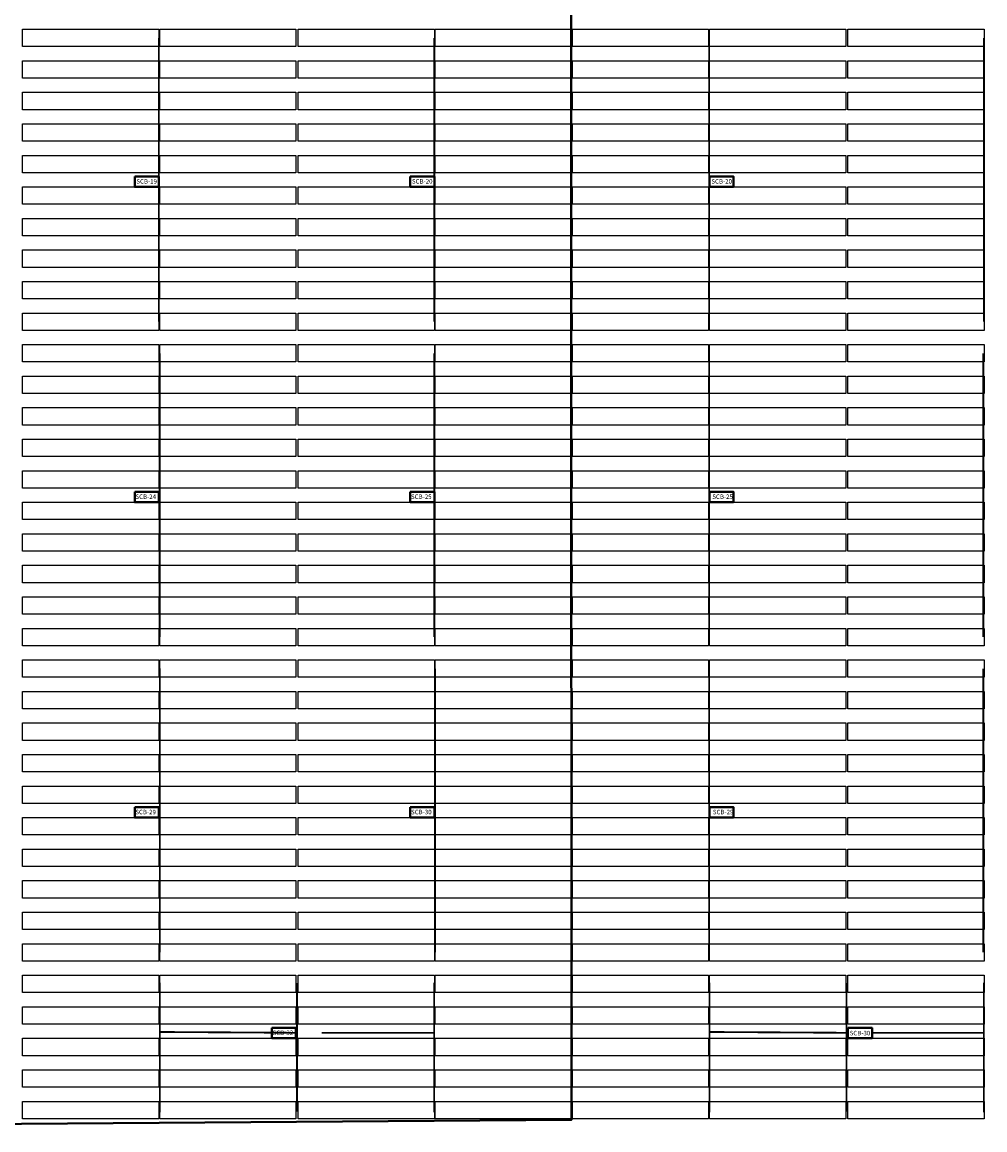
# Model space of a CAD drawing. Header units: inches. Extents: x 727810 to 1461440, y 2714588 to 5435005.
# Tile 132 of 233: x 729140 to 729354, y 2715859 to 2716105. Entities that reach past the tile are written whole.
import ezdxf

# ---------------------------------------------------------------- set-up
doc = ezdxf.new("R2010")
doc.units = ezdxf.units.IN
doc.header["$MEASUREMENT"] = 0
for name, color, linetype in [('BHEL Make', 1, 'Continuous'), ('Emvee', 3, 'Continuous'), ('Idle', 4, 'Continuous'), ('Mundra 335', 7, 'Continuous'), ('POLYLINE', 3, 'Continuous'), ('Saatvik', 5, 'Continuous'), ('SCB', 7, 'Continuous'), ('SMB LOCATION', 7, 'Continuous'), ('table number', 51, 'Continuous'), ('tranch', 7, 'Continuous')]:
    doc.layers.add(name, color=color, linetype=linetype)
doc.styles.get("Standard").update_dxf_attribs({"font": 'arial.ttf'})

# ---------------------------------------------------------------- blocks, each defined once
blk = doc.blocks.new('245')
at = {"layer": 'SCB', "lineweight": 40}
for points in [[(727940.22, 2716280.28), (727945.56, 2716280.28), (727945.56, 2716277.98)], [(727945.56, 2716277.98), (727940.22, 2716277.98), (727940.22, 2716280.28)]]:
    blk.add_lwpolyline(points, dxfattribs=at)

msp = doc.modelspace()

# ---------------------------------------------------------------- linework, layer by layer
at = {"layer": 'BHEL Make', "color": 1}
for points in [[(729140.08993, 2716032.97565), (729170.30993, 2716032.97565), (729170.30993, 2716029.11565), (729140.08993, 2716029.11565), (729140.08993, 2716032.97565)], [(729170.50993, 2716032.97565), (729200.72993, 2716032.97565), (729200.72993, 2716029.11565), (729170.50993, 2716029.11565), (729170.50993, 2716032.97565)], [(729201.22993, 2716032.97565), (729231.44993, 2716032.97565), (729231.44993, 2716029.11565), (729201.22993, 2716029.11565), (729201.22993, 2716032.97565)], [(729261.86993, 2716029.11565), (729231.64993, 2716029.11565), (729231.64993, 2716032.97565), (729261.86993, 2716032.97565)], [(729140.08993, 2716025.97565), (729170.30993, 2716025.97565), (729170.30993, 2716022.11565), (729140.08993, 2716022.11565), (729140.08993, 2716025.97565)], [(729170.50993, 2716025.97565), (729200.72993, 2716025.97565), (729200.72993, 2716022.11565), (729170.50993, 2716022.11565), (729170.50993, 2716025.97565)], [(729201.22993, 2716025.97565), (729231.44993, 2716025.97565), (729231.44993, 2716022.11565), (729201.22993, 2716022.11565), (729201.22993, 2716025.97565)], [(729261.86993, 2716022.11565), (729231.64993, 2716022.11565), (729231.64993, 2716025.97565), (729261.86993, 2716025.97565)], [(729140.08993, 2716018.97565), (729170.30993, 2716018.97565), (729170.30993, 2716015.11565), (729140.08993, 2716015.11565), (729140.08993, 2716018.97565)], [(729170.50993, 2716018.97565), (729200.72993, 2716018.97565), (729200.72993, 2716015.11565), (729170.50993, 2716015.11565), (729170.50993, 2716018.97565)], [(729201.22993, 2716018.97565), (729231.44993, 2716018.97565), (729231.44993, 2716015.11565), (729201.22993, 2716015.11565), (729201.22993, 2716018.97565)], [(729261.86993, 2716015.11565), (729231.64993, 2716015.11565), (729231.64993, 2716018.97565), (729261.86993, 2716018.97565)], [(729140.08993, 2716011.97565), (729170.30993, 2716011.97565), (729170.30993, 2716008.11565), (729140.08993, 2716008.11565), (729140.08993, 2716011.97565)], [(729170.50993, 2716011.97565), (729200.72993, 2716011.97565), (729200.72993, 2716008.11565), (729170.50993, 2716008.11565), (729170.50993, 2716011.97565)], [(729201.22993, 2716011.97565), (729231.44993, 2716011.97565), (729231.44993, 2716008.11565), (729201.22993, 2716008.11565), (729201.22993, 2716011.97565)], [(729261.86993, 2716008.11565), (729231.64993, 2716008.11565), (729231.64993, 2716011.97565), (729261.86993, 2716011.97565)], [(729140.08993, 2716004.97565), (729170.30993, 2716004.97565), (729170.30993, 2716001.11565), (729140.08993, 2716001.11565), (729140.08993, 2716004.97565)], [(729170.50993, 2716004.97565), (729200.72993, 2716004.97565), (729200.72993, 2716001.11565), (729170.50993, 2716001.11565), (729170.50993, 2716004.97565)], [(729201.22993, 2716004.97565), (729231.44993, 2716004.97565), (729231.44993, 2716001.11565), (729201.22993, 2716001.11565), (729201.22993, 2716004.97565)], [(729261.86993, 2716001.11565), (729231.64993, 2716001.11565), (729231.64993, 2716004.97565), (729261.86993, 2716004.97565)], [(729170.30993, 2716000.27726), (729170.30993, 2715994.11565), (729140.08993, 2715994.11565), (729140.08993, 2715997.97565), (729170.30993, 2715997.97565)], [(729231.44993, 2716000.27726), (729231.44993, 2715994.11565), (729201.22993, 2715994.11565), (729201.22993, 2715997.97565), (729231.44993, 2715997.97565)], [(729170.50993, 2715997.97565), (729200.72993, 2715997.97565), (729200.72993, 2715994.11565), (729170.50993, 2715994.11565), (729170.50993, 2715997.97565)], [(729261.86993, 2715994.11565), (729231.64993, 2715994.11565), (729231.64993, 2715997.97565), (729261.86993, 2715997.97565)], [(729140.08993, 2715990.97565), (729170.30993, 2715990.97565), (729170.30993, 2715987.11565), (729140.08993, 2715987.11565), (729140.08993, 2715990.97565)], [(729170.50993, 2715990.97565), (729200.72993, 2715990.97565), (729200.72993, 2715987.11565), (729170.50993, 2715987.11565), (729170.50993, 2715990.97565)], [(729201.22993, 2715990.97565), (729231.44993, 2715990.97565), (729231.44993, 2715987.11565), (729201.22993, 2715987.11565), (729201.22993, 2715990.97565)], [(729261.86993, 2715987.11565), (729231.64993, 2715987.11565), (729231.64993, 2715990.97565), (729261.86993, 2715990.97565)], [(729140.08993, 2715983.97565), (729170.30993, 2715983.97565), (729170.30993, 2715980.11565), (729140.08993, 2715980.11565), (729140.08993, 2715983.97565)], [(729170.50993, 2715983.97565), (729200.72993, 2715983.97565), (729200.72993, 2715980.11565), (729170.50993, 2715980.11565), (729170.50993, 2715983.97565)], [(729201.22993, 2715983.97565), (729231.44993, 2715983.97565), (729231.44993, 2715980.11565), (729201.22993, 2715980.11565), (729201.22993, 2715983.97565)], [(729261.86993, 2715980.11565), (729231.64993, 2715980.11565), (729231.64993, 2715983.97565), (729261.86993, 2715983.97565)], [(729140.08993, 2715976.97565), (729170.30993, 2715976.97565), (729170.30993, 2715973.11565), (729140.08993, 2715973.11565), (729140.08993, 2715976.97565)], [(729170.50993, 2715976.97565), (729200.72993, 2715976.97565), (729200.72993, 2715973.11565), (729170.50993, 2715973.11565), (729170.50993, 2715976.97565)], [(729201.22993, 2715976.97565), (729231.44993, 2715976.97565), (729231.44993, 2715973.11565), (729201.22993, 2715973.11565), (729201.22993, 2715976.97565)], [(729261.86993, 2715973.11565), (729231.64993, 2715973.11565), (729231.64993, 2715976.97565), (729261.86993, 2715976.97565)], [(729140.08993, 2715969.97565), (729170.30993, 2715969.97565), (729170.30993, 2715966.11565), (729140.08993, 2715966.11565), (729140.08993, 2715969.97565)], [(729170.50993, 2715969.97565), (729200.72993, 2715969.97565), (729200.72993, 2715966.11565), (729170.50993, 2715966.11565), (729170.50993, 2715969.97565)], [(729201.22993, 2715969.97565), (729231.44993, 2715969.97565), (729231.44993, 2715966.11565), (729201.22993, 2715966.11565), (729201.22993, 2715969.97565)], [(729261.86993, 2715966.11565), (729231.64993, 2715966.11565), (729231.64993, 2715969.97565), (729261.86993, 2715969.97565)], [(729140.08993, 2715962.97565), (729170.30993, 2715962.97565), (729170.30993, 2715959.11565), (729140.08993, 2715959.11565), (729140.08993, 2715962.97565)], [(729170.50993, 2715962.97565), (729200.72993, 2715962.97565), (729200.72993, 2715959.11565), (729170.50993, 2715959.11565), (729170.50993, 2715962.97565)], [(729201.22993, 2715962.97565), (729231.44993, 2715962.97565), (729231.44993, 2715959.11565), (729201.22993, 2715959.11565), (729201.22993, 2715962.97565)], [(729261.86993, 2715959.11565), (729231.64993, 2715959.11565), (729231.64993, 2715962.97565), (729261.86993, 2715962.97565)], [(729140.08993, 2715955.97565), (729170.30993, 2715955.97565), (729170.30993, 2715952.11565), (729140.08993, 2715952.11565), (729140.08993, 2715955.97565)], [(729170.50993, 2715955.97565), (729200.72993, 2715955.97565), (729200.72993, 2715952.11565), (729170.50993, 2715952.11565), (729170.50993, 2715955.97565)], [(729201.22993, 2715955.97565), (729231.44993, 2715955.97565), (729231.44993, 2715952.11565), (729201.22993, 2715952.11565), (729201.22993, 2715955.97565)], [(729261.86993, 2715952.11565), (729231.64993, 2715952.11565), (729231.64993, 2715955.97565), (729261.86993, 2715955.97565)], [(729140.08993, 2715948.97565), (729170.30993, 2715948.97565), (729170.30993, 2715945.11565), (729140.08993, 2715945.11565), (729140.08993, 2715948.97565)], [(729170.50993, 2715948.97565), (729200.72993, 2715948.97565), (729200.72993, 2715945.11565), (729170.50993, 2715945.11565), (729170.50993, 2715948.97565)], [(729201.22993, 2715948.97565), (729231.44993, 2715948.97565), (729231.44993, 2715945.11565), (729201.22993, 2715945.11565), (729201.22993, 2715948.97565)], [(729261.86993, 2715945.11565), (729231.64993, 2715945.11565), (729231.64993, 2715948.97565), (729261.86993, 2715948.97565)], [(729140.08993, 2715941.97565), (729170.30993, 2715941.97565), (729170.30993, 2715938.11565), (729140.08993, 2715938.11565), (729140.08993, 2715941.97565)], [(729170.50993, 2715941.97565), (729200.72993, 2715941.97565), (729200.72993, 2715938.11565), (729170.50993, 2715938.11565), (729170.50993, 2715941.97565)], [(729201.22993, 2715941.97565), (729231.44993, 2715941.97565), (729231.44993, 2715938.11565), (729201.22993, 2715938.11565), (729201.22993, 2715941.97565)], [(729261.86993, 2715938.11565), (729231.64993, 2715938.11565), (729231.64993, 2715941.97565), (729261.86993, 2715941.97565)], [(729140.08993, 2715934.97565), (729170.30993, 2715934.97565), (729170.30993, 2715931.11565), (729140.08993, 2715931.11565), (729140.08993, 2715934.97565)], [(729170.50993, 2715934.97565), (729200.72993, 2715934.97565), (729200.72993, 2715931.11565), (729170.50993, 2715931.11565), (729170.50993, 2715934.97565)], [(729201.22993, 2715934.97565), (729231.44993, 2715934.97565), (729231.44993, 2715931.11565), (729201.22993, 2715931.11565), (729201.22993, 2715934.97565)], [(729261.86993, 2715931.11565), (729231.64993, 2715931.11565), (729231.64993, 2715934.97565), (729261.86993, 2715934.97565)], [(729170.30993, 2715930.27726), (729170.30993, 2715924.11565), (729140.08993, 2715924.11565), (729140.08993, 2715927.97565), (729170.30993, 2715927.97565)], [(729170.50993, 2715927.97565), (729200.72993, 2715927.97565), (729200.72993, 2715924.11565), (729170.50993, 2715924.11565), (729170.50993, 2715927.97565)], [(729231.44993, 2715930.27726), (729231.44993, 2715924.11565), (729201.22993, 2715924.11565), (729201.22993, 2715927.97565), (729231.44993, 2715927.97565)], [(729261.86993, 2715924.11565), (729231.64993, 2715924.11565), (729231.64993, 2715927.97565), (729261.86993, 2715927.97565)], [(729140.08993, 2715920.97565), (729170.30993, 2715920.97565), (729170.30993, 2715917.11565), (729140.08993, 2715917.11565), (729140.08993, 2715920.97565)], [(729170.50993, 2715920.97565), (729200.72993, 2715920.97565), (729200.72993, 2715917.11565), (729170.50993, 2715917.11565), (729170.50993, 2715920.97565)], [(729201.22993, 2715920.97565), (729231.44993, 2715920.97565), (729231.44993, 2715917.11565), (729201.22993, 2715917.11565), (729201.22993, 2715920.97565)], [(729261.86993, 2715917.11565), (729231.64993, 2715917.11565), (729231.64993, 2715920.97565), (729261.86993, 2715920.97565)], [(729140.08993, 2715913.97565), (729170.30993, 2715913.97565), (729170.30993, 2715910.11565), (729140.08993, 2715910.11565), (729140.08993, 2715913.97565)], [(729170.50993, 2715913.97565), (729200.72993, 2715913.97565), (729200.72993, 2715910.11565), (729170.50993, 2715910.11565), (729170.50993, 2715913.97565)], [(729201.22993, 2715913.97565), (729231.44993, 2715913.97565), (729231.44993, 2715910.11565), (729201.22993, 2715910.11565), (729201.22993, 2715913.97565)], [(729261.86993, 2715910.11565), (729231.64993, 2715910.11565), (729231.64993, 2715913.97565), (729261.86993, 2715913.97565)], [(729140.08993, 2715906.97565), (729170.30993, 2715906.97565), (729170.30993, 2715903.11565), (729140.08993, 2715903.11565), (729140.08993, 2715906.97565)], [(729170.50993, 2715906.97565), (729200.72993, 2715906.97565), (729200.72993, 2715903.11565), (729170.50993, 2715903.11565), (729170.50993, 2715906.97565)], [(729201.22993, 2715906.97565), (729231.44993, 2715906.97565), (729231.44993, 2715903.11565), (729201.22993, 2715903.11565), (729201.22993, 2715906.97565)], [(729261.86993, 2715903.11565), (729231.64993, 2715903.11565), (729231.64993, 2715906.97565), (729261.86993, 2715906.97565)], [(729140.08993, 2715899.97565), (729170.30993, 2715899.97565), (729170.30993, 2715896.11565), (729140.08993, 2715896.11565), (729140.08993, 2715899.97565)], [(729170.50993, 2715899.97565), (729200.72993, 2715899.97565), (729200.72993, 2715896.11565), (729170.50993, 2715896.11565), (729170.50993, 2715899.97565)], [(729201.22993, 2715899.97565), (729231.44993, 2715899.97565), (729231.44993, 2715896.11565), (729201.22993, 2715896.11565), (729201.22993, 2715899.97565)], [(729261.86993, 2715896.11565), (729231.64993, 2715896.11565), (729231.64993, 2715899.97565), (729261.86993, 2715899.97565)]]:
    msp.add_lwpolyline(points, dxfattribs=at)
at = {"layer": 'Emvee', "color": 3}
for points in [[(729201.22993, 2716102.97565), (729231.44993, 2716102.97565), (729231.44993, 2716099.11565), (729201.22993, 2716099.11565), (729201.22993, 2716102.97565)], [(729261.86993, 2716099.11565), (729231.64993, 2716099.11565), (729231.64993, 2716102.97565), (729261.86993, 2716102.97565)], [(729201.22993, 2716095.97565), (729231.44993, 2716095.97565), (729231.44993, 2716092.11565), (729201.22993, 2716092.11565), (729201.22993, 2716095.97565)], [(729261.86993, 2716092.11565), (729231.64993, 2716092.11565), (729231.64993, 2716095.97565), (729261.86993, 2716095.97565)], [(729201.22993, 2716088.97565), (729231.44993, 2716088.97565), (729231.44993, 2716085.11565), (729201.22993, 2716085.11565), (729201.22993, 2716088.97565)], [(729261.86993, 2716085.11565), (729231.64993, 2716085.11565), (729231.64993, 2716088.97565), (729261.86993, 2716088.97565)], [(729201.22993, 2716081.97565), (729231.44993, 2716081.97565), (729231.44993, 2716078.11565), (729201.22993, 2716078.11565), (729201.22993, 2716081.97565)], [(729261.86993, 2716078.11565), (729231.64993, 2716078.11565), (729231.64993, 2716081.97565), (729261.86993, 2716081.97565)], [(729201.22993, 2716074.97565), (729231.44993, 2716074.97565), (729231.44993, 2716071.11565), (729201.22993, 2716071.11565), (729201.22993, 2716074.97565)], [(729261.86993, 2716071.11565), (729231.64993, 2716071.11565), (729231.64993, 2716074.97565), (729261.86993, 2716074.97565)], [(729231.44993, 2716070.27726), (729231.44993, 2716064.11565), (729201.22993, 2716064.11565), (729201.22993, 2716067.97565), (729231.44993, 2716067.97565)], [(729261.86993, 2716064.11565), (729231.64993, 2716064.11565), (729231.64993, 2716067.97565), (729261.86993, 2716067.97565)], [(729201.22993, 2716060.97565), (729231.44993, 2716060.97565), (729231.44993, 2716057.11565), (729201.22993, 2716057.11565), (729201.22993, 2716060.97565)], [(729261.86993, 2716057.11565), (729231.64993, 2716057.11565), (729231.64993, 2716060.97565), (729261.86993, 2716060.97565)], [(729201.22993, 2716053.97565), (729231.44993, 2716053.97565), (729231.44993, 2716050.11565), (729201.22993, 2716050.11565), (729201.22993, 2716053.97565)], [(729261.86993, 2716050.11565), (729231.64993, 2716050.11565), (729231.64993, 2716053.97565), (729261.86993, 2716053.97565)], [(729201.22993, 2716046.97565), (729231.44993, 2716046.97565), (729231.44993, 2716043.11565), (729201.22993, 2716043.11565), (729201.22993, 2716046.97565)], [(729261.86993, 2716043.11565), (729231.64993, 2716043.11565), (729231.64993, 2716046.97565), (729261.86993, 2716046.97565)], [(729201.22993, 2716039.97565), (729231.44993, 2716039.97565), (729231.44993, 2716036.11565), (729201.22993, 2716036.11565), (729201.22993, 2716039.97565)], [(729261.86993, 2716036.11565), (729231.64993, 2716036.11565), (729231.64993, 2716039.97565), (729261.86993, 2716039.97565)]]:
    msp.add_lwpolyline(points, dxfattribs=at)
at = {"layer": 'Idle', "color": 4}
for points in [[(729140.08993, 2715892.97565), (729170.30993, 2715892.97565), (729170.30993, 2715889.11565), (729140.08993, 2715889.11565), (729140.08993, 2715892.97565)], [(729170.50993, 2715892.97565), (729200.72993, 2715892.97565), (729200.72993, 2715889.11565), (729170.50993, 2715889.11565), (729170.50993, 2715892.97565)], [(729201.22993, 2715892.97565), (729231.44993, 2715892.97565), (729231.44993, 2715889.11565), (729201.22993, 2715889.11565), (729201.22993, 2715892.97565)], [(729261.86993, 2715889.11565), (729231.64993, 2715889.11565), (729231.64993, 2715892.97565), (729261.86993, 2715892.97565)], [(729140.08993, 2715885.97565), (729170.30993, 2715885.97565), (729170.30993, 2715882.11565), (729140.08993, 2715882.11565), (729140.08993, 2715885.97565)], [(729170.50993, 2715885.97565), (729200.72993, 2715885.97565), (729200.72993, 2715882.11565), (729170.50993, 2715882.11565), (729170.50993, 2715885.97565)], [(729201.22993, 2715885.97565), (729231.44993, 2715885.97565), (729231.44993, 2715882.11565), (729201.22993, 2715882.11565), (729201.22993, 2715885.97565)], [(729261.86993, 2715882.11565), (729231.64993, 2715882.11565), (729231.64993, 2715885.97565), (729261.86993, 2715885.97565)], [(729200.72993, 2715881.27726), (729200.72993, 2715875.11565), (729170.50993, 2715875.11565), (729170.50993, 2715878.97565), (729200.72993, 2715878.97565)], [(729140.08993, 2715878.97565), (729170.30993, 2715878.97565), (729170.30993, 2715875.11565), (729140.08993, 2715875.11565), (729140.08993, 2715878.97565)], [(729201.22993, 2715878.97565), (729231.44993, 2715878.97565), (729231.44993, 2715875.11565), (729201.22993, 2715875.11565), (729201.22993, 2715878.97565)], [(729261.86993, 2715875.11565), (729231.64993, 2715875.11565), (729231.64993, 2715878.97565), (729261.86993, 2715878.97565)], [(729140.08993, 2715871.97565), (729170.30993, 2715871.97565), (729170.30993, 2715868.11565), (729140.08993, 2715868.11565), (729140.08993, 2715871.97565)], [(729170.50993, 2715871.97565), (729200.72993, 2715871.97565), (729200.72993, 2715868.11565), (729170.50993, 2715868.11565), (729170.50993, 2715871.97565)], [(729201.22993, 2715871.97565), (729231.44993, 2715871.97565), (729231.44993, 2715868.11565), (729201.22993, 2715868.11565), (729201.22993, 2715871.97565)], [(729261.86993, 2715868.11565), (729231.64993, 2715868.11565), (729231.64993, 2715871.97565), (729261.86993, 2715871.97565)], [(729140.08993, 2715864.97565), (729170.30993, 2715864.97565), (729170.30993, 2715861.11565), (729140.08993, 2715861.11565), (729140.08993, 2715864.97565)], [(729170.50993, 2715864.97565), (729200.72993, 2715864.97565), (729200.72993, 2715861.11565), (729170.50993, 2715861.11565), (729170.50993, 2715864.97565)], [(729201.22993, 2715864.97565), (729231.44993, 2715864.97565), (729231.44993, 2715861.11565), (729201.22993, 2715861.11565), (729201.22993, 2715864.97565)], [(729261.86993, 2715861.11565), (729231.64993, 2715861.11565), (729231.64993, 2715864.97565), (729261.86993, 2715864.97565)]]:
    msp.add_lwpolyline(points, dxfattribs=at)
at = {"layer": 'Mundra 335', "color": 2}
for points in [[(729140.08993, 2716102.97565), (729170.30993, 2716102.97565), (729170.30993, 2716099.11565), (729140.08993, 2716099.11565), (729140.08993, 2716102.97565)], [(729170.50993, 2716102.97565), (729200.72993, 2716102.97565), (729200.72993, 2716099.11565), (729170.50993, 2716099.11565), (729170.50993, 2716102.97565)], [(729140.08993, 2716095.97565), (729170.30993, 2716095.97565), (729170.30993, 2716092.11565), (729140.08993, 2716092.11565), (729140.08993, 2716095.97565)], [(729170.50993, 2716095.97565), (729200.72993, 2716095.97565), (729200.72993, 2716092.11565), (729170.50993, 2716092.11565), (729170.50993, 2716095.97565)], [(729140.08993, 2716088.97565), (729170.30993, 2716088.97565), (729170.30993, 2716085.11565), (729140.08993, 2716085.11565), (729140.08993, 2716088.97565)], [(729170.50993, 2716088.97565), (729200.72993, 2716088.97565), (729200.72993, 2716085.11565), (729170.50993, 2716085.11565), (729170.50993, 2716088.97565)], [(729140.08993, 2716081.97565), (729170.30993, 2716081.97565), (729170.30993, 2716078.11565), (729140.08993, 2716078.11565), (729140.08993, 2716081.97565)], [(729170.50993, 2716081.97565), (729200.72993, 2716081.97565), (729200.72993, 2716078.11565), (729170.50993, 2716078.11565), (729170.50993, 2716081.97565)], [(729140.08993, 2716074.97565), (729170.30993, 2716074.97565), (729170.30993, 2716071.11565), (729140.08993, 2716071.11565), (729140.08993, 2716074.97565)], [(729170.50993, 2716074.97565), (729200.72993, 2716074.97565), (729200.72993, 2716071.11565), (729170.50993, 2716071.11565), (729170.50993, 2716074.97565)], [(729170.30993, 2716070.27726), (729170.30993, 2716064.11565), (729140.08993, 2716064.11565), (729140.08993, 2716067.97565), (729170.30993, 2716067.97565)], [(729170.50993, 2716067.97565), (729200.72993, 2716067.97565), (729200.72993, 2716064.11565), (729170.50993, 2716064.11565), (729170.50993, 2716067.97565)], [(729140.08993, 2716060.97565), (729170.30993, 2716060.97565), (729170.30993, 2716057.11565), (729140.08993, 2716057.11565), (729140.08993, 2716060.97565)], [(729170.50993, 2716060.97565), (729200.72993, 2716060.97565), (729200.72993, 2716057.11565), (729170.50993, 2716057.11565), (729170.50993, 2716060.97565)], [(729140.08993, 2716053.97565), (729170.30993, 2716053.97565), (729170.30993, 2716050.11565), (729140.08993, 2716050.11565), (729140.08993, 2716053.97565)], [(729170.50993, 2716053.97565), (729200.72993, 2716053.97565), (729200.72993, 2716050.11565), (729170.50993, 2716050.11565), (729170.50993, 2716053.97565)], [(729140.08993, 2716046.97565), (729170.30993, 2716046.97565), (729170.30993, 2716043.11565), (729140.08993, 2716043.11565), (729140.08993, 2716046.97565)], [(729170.50993, 2716046.97565), (729200.72993, 2716046.97565), (729200.72993, 2716043.11565), (729170.50993, 2716043.11565), (729170.50993, 2716046.97565)], [(729140.08993, 2716039.97565), (729170.30993, 2716039.97565), (729170.30993, 2716036.11565), (729140.08993, 2716036.11565), (729140.08993, 2716039.97565)], [(729170.50993, 2716039.97565), (729200.72993, 2716039.97565), (729200.72993, 2716036.11565), (729170.50993, 2716036.11565), (729170.50993, 2716039.97565)]]:
    msp.add_lwpolyline(points, dxfattribs=at)
at = {"layer": 'POLYLINE', "color": 0, "lineweight": 40}
msp.add_lwpolyline([(728956.80067, 2715858.65818), (729261.83861, 2715860.8799), (729261.73233, 2716244.34627), (729201.05605, 2716244.34627), (729200.87104, 2716320.00589), (728956.48916, 2716319.97655)], dxfattribs=at)
at = {"layer": 'Saatvik', "color": 5}
for points in [[(729262.06993, 2716102.97565), (729292.28993, 2716102.97565), (729292.28993, 2716099.11565), (729262.06993, 2716099.11565), (729262.06993, 2716102.97565)], [(729292.48993, 2716102.97565), (729322.70993, 2716102.97565), (729322.70993, 2716099.11565), (729292.48993, 2716099.11565), (729292.48993, 2716102.97565)], [(729323.20993, 2716102.97565), (729353.42993, 2716102.97565), (729353.42993, 2716099.11565), (729323.20993, 2716099.11565), (729323.20993, 2716102.97565)], [(729262.06993, 2716095.97565), (729292.28993, 2716095.97565), (729292.28993, 2716092.11565), (729262.06993, 2716092.11565), (729262.06993, 2716095.97565)], [(729292.48993, 2716095.97565), (729322.70993, 2716095.97565), (729322.70993, 2716092.11565), (729292.48993, 2716092.11565), (729292.48993, 2716095.97565)], [(729323.20993, 2716095.97565), (729353.42993, 2716095.97565), (729353.42993, 2716092.11565), (729323.20993, 2716092.11565), (729323.20993, 2716095.97565)], [(729262.06993, 2716088.97565), (729292.28993, 2716088.97565), (729292.28993, 2716085.11565), (729262.06993, 2716085.11565), (729262.06993, 2716088.97565)], [(729292.48993, 2716088.97565), (729322.70993, 2716088.97565), (729322.70993, 2716085.11565), (729292.48993, 2716085.11565), (729292.48993, 2716088.97565)], [(729323.20993, 2716088.97565), (729353.42993, 2716088.97565), (729353.42993, 2716085.11565), (729323.20993, 2716085.11565), (729323.20993, 2716088.97565)], [(729262.06993, 2716081.97565), (729292.28993, 2716081.97565), (729292.28993, 2716078.11565), (729262.06993, 2716078.11565), (729262.06993, 2716081.97565)], [(729292.48993, 2716081.97565), (729322.70993, 2716081.97565), (729322.70993, 2716078.11565), (729292.48993, 2716078.11565), (729292.48993, 2716081.97565)], [(729323.20993, 2716081.97565), (729353.42993, 2716081.97565), (729353.42993, 2716078.11565), (729323.20993, 2716078.11565), (729323.20993, 2716081.97565)], [(729262.06993, 2716074.97565), (729292.28993, 2716074.97565), (729292.28993, 2716071.11565), (729262.06993, 2716071.11565), (729262.06993, 2716074.97565)], [(729292.48993, 2716074.97565), (729322.70993, 2716074.97565), (729322.70993, 2716071.11565), (729292.48993, 2716071.11565), (729292.48993, 2716074.97565)], [(729323.20993, 2716074.97565), (729353.42993, 2716074.97565), (729353.42993, 2716071.11565), (729323.20993, 2716071.11565), (729323.20993, 2716074.97565)], [(729292.48993, 2716067.97565), (729322.70993, 2716067.97565), (729322.70993, 2716064.11565), (729292.48993, 2716064.11565), (729292.48993, 2716070.10469)], [(729262.06993, 2716067.97565), (729292.28993, 2716067.97565), (729292.28993, 2716064.11565), (729262.06993, 2716064.11565), (729262.06993, 2716067.97565)], [(729323.20993, 2716067.97565), (729353.42993, 2716067.97565), (729353.42993, 2716064.11565), (729323.20993, 2716064.11565), (729323.20993, 2716067.97565)], [(729262.06993, 2716060.97565), (729292.28993, 2716060.97565), (729292.28993, 2716057.11565), (729262.06993, 2716057.11565), (729262.06993, 2716060.97565)], [(729292.48993, 2716060.97565), (729322.70993, 2716060.97565), (729322.70993, 2716057.11565), (729292.48993, 2716057.11565), (729292.48993, 2716060.97565)], [(729323.20993, 2716060.97565), (729353.42993, 2716060.97565), (729353.42993, 2716057.11565), (729323.20993, 2716057.11565), (729323.20993, 2716060.97565)], [(729262.06993, 2716053.97565), (729292.28993, 2716053.97565), (729292.28993, 2716050.11565), (729262.06993, 2716050.11565), (729262.06993, 2716053.97565)], [(729292.48993, 2716053.97565), (729322.70993, 2716053.97565), (729322.70993, 2716050.11565), (729292.48993, 2716050.11565), (729292.48993, 2716053.97565)], [(729323.20993, 2716053.97565), (729353.42993, 2716053.97565), (729353.42993, 2716050.11565), (729323.20993, 2716050.11565), (729323.20993, 2716053.97565)], [(729262.06993, 2716046.97565), (729292.28993, 2716046.97565), (729292.28993, 2716043.11565), (729262.06993, 2716043.11565), (729262.06993, 2716046.97565)], [(729292.48993, 2716046.97565), (729322.70993, 2716046.97565), (729322.70993, 2716043.11565), (729292.48993, 2716043.11565), (729292.48993, 2716046.97565)], [(729323.20993, 2716046.97565), (729353.42993, 2716046.97565), (729353.42993, 2716043.11565), (729323.20993, 2716043.11565), (729323.20993, 2716046.97565)], [(729262.06993, 2716039.97565), (729292.28993, 2716039.97565), (729292.28993, 2716036.11565), (729262.06993, 2716036.11565), (729262.06993, 2716039.97565)], [(729292.48993, 2716039.97565), (729322.70993, 2716039.97565), (729322.70993, 2716036.11565), (729292.48993, 2716036.11565), (729292.48993, 2716039.97565)], [(729323.20993, 2716039.97565), (729353.42993, 2716039.97565), (729353.42993, 2716036.11565), (729323.20993, 2716036.11565), (729323.20993, 2716039.97565)], [(729262.06993, 2716032.97565), (729292.28993, 2716032.97565), (729292.28993, 2716029.11565), (729262.06993, 2716029.11565), (729262.06993, 2716032.97565)], [(729292.48993, 2716032.97565), (729322.70993, 2716032.97565), (729322.70993, 2716029.11565), (729292.48993, 2716029.11565), (729292.48993, 2716032.97565)], [(729323.20993, 2716032.97565), (729353.42993, 2716032.97565), (729353.42993, 2716029.11565), (729323.20993, 2716029.11565), (729323.20993, 2716032.97565)], [(729262.06993, 2716025.97565), (729292.28993, 2716025.97565), (729292.28993, 2716022.11565), (729262.06993, 2716022.11565), (729262.06993, 2716025.97565)], [(729292.48993, 2716025.97565), (729322.70993, 2716025.97565), (729322.70993, 2716022.11565), (729292.48993, 2716022.11565), (729292.48993, 2716025.97565)], [(729323.20993, 2716025.97565), (729353.42993, 2716025.97565), (729353.42993, 2716022.11565), (729323.20993, 2716022.11565), (729323.20993, 2716025.97565)], [(729262.06993, 2716018.97565), (729292.28993, 2716018.97565), (729292.28993, 2716015.11565), (729262.06993, 2716015.11565), (729262.06993, 2716018.97565)], [(729292.48993, 2716018.97565), (729322.70993, 2716018.97565), (729322.70993, 2716015.11565), (729292.48993, 2716015.11565), (729292.48993, 2716018.97565)], [(729323.20993, 2716018.97565), (729353.42993, 2716018.97565), (729353.42993, 2716015.11565), (729323.20993, 2716015.11565), (729323.20993, 2716018.97565)], [(729262.06993, 2716011.97565), (729292.28993, 2716011.97565), (729292.28993, 2716008.11565), (729262.06993, 2716008.11565), (729262.06993, 2716011.97565)], [(729292.48993, 2716011.97565), (729322.70993, 2716011.97565), (729322.70993, 2716008.11565), (729292.48993, 2716008.11565), (729292.48993, 2716011.97565)], [(729323.20993, 2716011.97565), (729353.42993, 2716011.97565), (729353.42993, 2716008.11565), (729323.20993, 2716008.11565), (729323.20993, 2716011.97565)], [(729262.06993, 2716004.97565), (729292.28993, 2716004.97565), (729292.28993, 2716001.11565), (729262.06993, 2716001.11565), (729262.06993, 2716004.97565)], [(729292.48993, 2716004.97565), (729322.70993, 2716004.97565), (729322.70993, 2716001.11565), (729292.48993, 2716001.11565), (729292.48993, 2716004.97565)], [(729323.20993, 2716004.97565), (729353.42993, 2716004.97565), (729353.42993, 2716001.11565), (729323.20993, 2716001.11565), (729323.20993, 2716004.97565)], [(729262.06993, 2715997.97565), (729292.28993, 2715997.97565), (729292.28993, 2715994.11565), (729262.06993, 2715994.11565), (729262.06993, 2715997.97565)], [(729292.48993, 2715997.97565), (729322.70993, 2715997.97565), (729322.70993, 2715994.11565), (729292.48993, 2715994.11565), (729292.48993, 2715997.97565)], [(729323.20993, 2715997.97565), (729353.42993, 2715997.97565), (729353.42993, 2715994.11565), (729323.20993, 2715994.11565), (729323.20993, 2715997.97565)], [(729262.06993, 2715990.97565), (729292.28993, 2715990.97565), (729292.28993, 2715987.11565), (729262.06993, 2715987.11565), (729262.06993, 2715990.97565)], [(729292.48993, 2715990.97565), (729322.70993, 2715990.97565), (729322.70993, 2715987.11565), (729292.48993, 2715987.11565), (729292.48993, 2715990.97565)], [(729323.20993, 2715990.97565), (729353.42993, 2715990.97565), (729353.42993, 2715987.11565), (729323.20993, 2715987.11565), (729323.20993, 2715990.97565)], [(729262.06993, 2715983.97565), (729292.28993, 2715983.97565), (729292.28993, 2715980.11565), (729262.06993, 2715980.11565), (729262.06993, 2715983.97565)], [(729292.48993, 2715983.97565), (729322.70993, 2715983.97565), (729322.70993, 2715980.11565), (729292.48993, 2715980.11565), (729292.48993, 2715983.97565)], [(729323.20993, 2715983.97565), (729353.42993, 2715983.97565), (729353.42993, 2715980.11565), (729323.20993, 2715980.11565), (729323.20993, 2715983.97565)], [(729262.06993, 2715976.97565), (729292.28993, 2715976.97565), (729292.28993, 2715973.11565), (729262.06993, 2715973.11565), (729262.06993, 2715976.97565)], [(729292.48993, 2715976.97565), (729322.70993, 2715976.97565), (729322.70993, 2715973.11565), (729292.48993, 2715973.11565), (729292.48993, 2715976.97565)], [(729323.20993, 2715976.97565), (729353.42993, 2715976.97565), (729353.42993, 2715973.11565), (729323.20993, 2715973.11565), (729323.20993, 2715976.97565)], [(729262.06993, 2715969.97565), (729292.28993, 2715969.97565), (729292.28993, 2715966.11565), (729262.06993, 2715966.11565), (729262.06993, 2715969.97565)], [(729292.48993, 2715969.97565), (729322.70993, 2715969.97565), (729322.70993, 2715966.11565), (729292.48993, 2715966.11565), (729292.48993, 2715969.97565)], [(729323.20993, 2715969.97565), (729353.42993, 2715969.97565), (729353.42993, 2715966.11565), (729323.20993, 2715966.11565), (729323.20993, 2715969.97565)], [(729262.06993, 2715962.97565), (729292.28993, 2715962.97565), (729292.28993, 2715959.11565), (729262.06993, 2715959.11565), (729262.06993, 2715962.97565)], [(729292.48993, 2715962.97565), (729322.70993, 2715962.97565), (729322.70993, 2715959.11565), (729292.48993, 2715959.11565), (729292.48993, 2715962.97565)], [(729323.20993, 2715962.97565), (729353.42993, 2715962.97565), (729353.42993, 2715959.11565), (729323.20993, 2715959.11565), (729323.20993, 2715962.97565)], [(729262.06993, 2715955.97565), (729292.28993, 2715955.97565), (729292.28993, 2715952.11565), (729262.06993, 2715952.11565), (729262.06993, 2715955.97565)], [(729292.48993, 2715955.97565), (729322.70993, 2715955.97565), (729322.70993, 2715952.11565), (729292.48993, 2715952.11565), (729292.48993, 2715955.97565)], [(729323.20993, 2715955.97565), (729353.42993, 2715955.97565), (729353.42993, 2715952.11565), (729323.20993, 2715952.11565), (729323.20993, 2715955.97565)], [(729262.06993, 2715948.97565), (729292.28993, 2715948.97565), (729292.28993, 2715945.11565), (729262.06993, 2715945.11565), (729262.06993, 2715948.97565)], [(729292.48993, 2715948.97565), (729322.70993, 2715948.97565), (729322.70993, 2715945.11565), (729292.48993, 2715945.11565), (729292.48993, 2715948.97565)], [(729323.20993, 2715948.97565), (729353.42993, 2715948.97565), (729353.42993, 2715945.11565), (729323.20993, 2715945.11565), (729323.20993, 2715948.97565)], [(729262.06993, 2715941.97565), (729292.28993, 2715941.97565), (729292.28993, 2715938.11565), (729262.06993, 2715938.11565), (729262.06993, 2715941.97565)], [(729292.48993, 2715941.97565), (729322.70993, 2715941.97565), (729322.70993, 2715938.11565), (729292.48993, 2715938.11565), (729292.48993, 2715941.97565)], [(729323.20993, 2715941.97565), (729353.42993, 2715941.97565), (729353.42993, 2715938.11565), (729323.20993, 2715938.11565), (729323.20993, 2715941.97565)], [(729262.06993, 2715934.97565), (729292.28993, 2715934.97565), (729292.28993, 2715931.11565), (729262.06993, 2715931.11565), (729262.06993, 2715934.97565)], [(729292.48993, 2715934.97565), (729322.70993, 2715934.97565), (729322.70993, 2715931.11565), (729292.48993, 2715931.11565), (729292.48993, 2715934.97565)], [(729323.20993, 2715934.97565), (729353.42993, 2715934.97565), (729353.42993, 2715931.11565), (729323.20993, 2715931.11565), (729323.20993, 2715934.97565)], [(729262.06993, 2715927.97565), (729292.28993, 2715927.97565), (729292.28993, 2715924.11565), (729262.06993, 2715924.11565), (729262.06993, 2715927.97565)], [(729292.48993, 2715927.97565), (729322.70993, 2715927.97565), (729322.70993, 2715924.11565), (729292.48993, 2715924.11565), (729292.48993, 2715927.97565)], [(729323.20993, 2715927.97565), (729353.42993, 2715927.97565), (729353.42993, 2715924.11565), (729323.20993, 2715924.11565), (729323.20993, 2715927.97565)], [(729262.06993, 2715920.97565), (729292.28993, 2715920.97565), (729292.28993, 2715917.11565), (729262.06993, 2715917.11565), (729262.06993, 2715920.97565)], [(729292.48993, 2715920.97565), (729322.70993, 2715920.97565), (729322.70993, 2715917.11565), (729292.48993, 2715917.11565), (729292.48993, 2715920.97565)], [(729323.20993, 2715920.97565), (729353.42993, 2715920.97565), (729353.42993, 2715917.11565), (729323.20993, 2715917.11565), (729323.20993, 2715920.97565)], [(729262.06993, 2715913.97565), (729292.28993, 2715913.97565), (729292.28993, 2715910.11565), (729262.06993, 2715910.11565), (729262.06993, 2715913.97565)], [(729292.48993, 2715913.97565), (729322.70993, 2715913.97565), (729322.70993, 2715910.11565), (729292.48993, 2715910.11565), (729292.48993, 2715913.97565)], [(729323.20993, 2715913.97565), (729353.42993, 2715913.97565), (729353.42993, 2715910.11565), (729323.20993, 2715910.11565), (729323.20993, 2715913.97565)], [(729262.06993, 2715906.97565), (729292.28993, 2715906.97565), (729292.28993, 2715903.11565), (729262.06993, 2715903.11565), (729262.06993, 2715906.97565)], [(729292.48993, 2715906.97565), (729322.70993, 2715906.97565), (729322.70993, 2715903.11565), (729292.48993, 2715903.11565), (729292.48993, 2715906.97565)], [(729323.20993, 2715906.97565), (729353.42993, 2715906.97565), (729353.42993, 2715903.11565), (729323.20993, 2715903.11565), (729323.20993, 2715906.97565)], [(729262.06993, 2715899.97565), (729292.28993, 2715899.97565), (729292.28993, 2715896.11565), (729262.06993, 2715896.11565), (729262.06993, 2715899.97565)], [(729292.48993, 2715899.97565), (729322.70993, 2715899.97565), (729322.70993, 2715896.11565), (729292.48993, 2715896.11565), (729292.48993, 2715899.97565)], [(729323.20993, 2715899.97565), (729353.42993, 2715899.97565), (729353.42993, 2715896.11565), (729323.20993, 2715896.11565), (729323.20993, 2715899.97565)], [(729262.06993, 2715892.97565), (729292.28993, 2715892.97565), (729292.28993, 2715889.11565), (729262.06993, 2715889.11565), (729262.06993, 2715892.97565)], [(729292.48993, 2715892.97565), (729322.70993, 2715892.97565), (729322.70993, 2715889.11565), (729292.48993, 2715889.11565), (729292.48993, 2715892.97565)], [(729323.20993, 2715892.97565), (729353.42993, 2715892.97565), (729353.42993, 2715889.11565), (729323.20993, 2715889.11565), (729323.20993, 2715892.97565)], [(729262.06993, 2715885.97565), (729292.28993, 2715885.97565), (729292.28993, 2715882.11565), (729262.06993, 2715882.11565), (729262.06993, 2715885.97565)], [(729292.48993, 2715885.97565), (729322.70993, 2715885.97565), (729322.70993, 2715882.11565), (729292.48993, 2715882.11565), (729292.48993, 2715885.97565)], [(729323.20993, 2715885.97565), (729353.42993, 2715885.97565), (729353.42993, 2715882.11565), (729323.20993, 2715882.11565), (729323.20993, 2715885.97565)], [(729262.06993, 2715878.97565), (729292.28993, 2715878.97565), (729292.28993, 2715875.11565), (729262.06993, 2715875.11565), (729262.06993, 2715878.97565)], [(729292.48993, 2715878.97565), (729322.70993, 2715878.97565), (729322.70993, 2715875.11565), (729292.48993, 2715875.11565), (729292.48993, 2715878.97565)], [(729323.20993, 2715878.97565), (729353.42993, 2715878.97565), (729353.42993, 2715875.11565), (729323.20993, 2715875.11565), (729323.20993, 2715878.97565)], [(729262.06993, 2715871.97565), (729292.28993, 2715871.97565), (729292.28993, 2715868.11565), (729262.06993, 2715868.11565), (729262.06993, 2715871.97565)], [(729292.48993, 2715871.97565), (729322.70993, 2715871.97565), (729322.70993, 2715868.11565), (729292.48993, 2715868.11565), (729292.48993, 2715871.97565)], [(729323.20993, 2715871.97565), (729353.42993, 2715871.97565), (729353.42993, 2715868.11565), (729323.20993, 2715868.11565), (729323.20993, 2715871.97565)], [(729262.06993, 2715864.97565), (729292.28993, 2715864.97565), (729292.28993, 2715861.11565), (729262.06993, 2715861.11565), (729262.06993, 2715864.97565)], [(729292.48993, 2715864.97565), (729322.70993, 2715864.97565), (729322.70993, 2715861.11565), (729292.48993, 2715861.11565), (729292.48993, 2715864.97565)], [(729323.20993, 2715864.97565), (729353.42993, 2715864.97565), (729353.42993, 2715861.11565), (729323.20993, 2715861.11565), (729323.20993, 2715864.97565)]]:
    msp.add_lwpolyline(points, dxfattribs=at)
at = {"layer": 'tranch', "const_width": 0.4}
for points in [[(729170.30993, 2716069.12645), (729170.30993, 2716101.04565)], [(729231.44993, 2716069.12645), (729231.44993, 2716101.04565)], [(729292.41247, 2716069.12645), (729292.41247, 2716101.04565)], [(729353.3736, 2716069.12645), (729353.3736, 2716101.04565)], [(729170.30993, 2716069.12645), (729170.30993, 2716038.04565)], [(729231.44993, 2716069.12645), (729231.44993, 2716038.04565)], [(729292.41247, 2716069.12645), (729292.41247, 2716038.04565)], [(729353.3736, 2716069.12645), (729353.3736, 2716038.04565)], [(729170.50367, 2715999.12645), (729170.50367, 2716031.04565)], [(729231.44993, 2715999.12645), (729231.44993, 2716031.04565)], [(729292.41247, 2715999.12645), (729292.41247, 2716031.04565)], [(729353.25247, 2715999.12645), (729353.25247, 2716031.04565)], [(729170.50367, 2715999.12645), (729170.50367, 2715968.04565)], [(729231.44993, 2715999.12645), (729231.44993, 2715968.04565)], [(729292.41247, 2715999.12645), (729292.41247, 2715968.04565)], [(729353.25247, 2715999.12645), (729353.25247, 2715968.04565)], [(729170.53196, 2715929.15776), (729170.53196, 2715961.07696)], [(729231.59878, 2715929.12645), (729231.59878, 2715961.04565)], [(729292.41247, 2715929.12645), (729292.41247, 2715961.04565)], [(729353.25247, 2715929.12645), (729353.25247, 2715961.04565)], [(729170.53196, 2715929.15776), (729170.53196, 2715898.07696)], [(729231.59878, 2715929.12645), (729231.59878, 2715898.04565)], [(729292.41247, 2715929.12645), (729292.41247, 2715898.04565)], [(729353.25247, 2715929.12645), (729353.25247, 2715898.04565)], [(729170.53511, 2715891.3162), (729170.53511, 2715862.55477)], [(729200.9674, 2715880.20147), (729200.9674, 2715891.22459)], [(729231.42075, 2715891.3162), (729231.42075, 2715862.55477)], [(729292.46961, 2715891.3162), (729292.46961, 2715862.55477)], [(729322.9019, 2715880.20147), (729322.9019, 2715891.22459)], [(729353.35525, 2715891.3162), (729353.35525, 2715862.55477)], [(729170.53511, 2715880.38284), (729200.9674, 2715880.20147)], [(729200.9674, 2715880.20147), (729200.9674, 2715862.70747)], [(729206.40483, 2715880.20147), (729231.42075, 2715880.20147)], [(729292.46961, 2715880.38284), (729322.9019, 2715880.20147)], [(729322.9019, 2715880.20147), (729322.9019, 2715862.70747)], [(729328.33932, 2715880.20147), (729353.35525, 2715880.20147)]]:
    msp.add_lwpolyline(points, dxfattribs=at)

# ---------------------------------------------------------------- block references
at = {"layer": 'SCB', "color": 1, "lineweight": 40}
for p in [(1224.75082, -210), (1224.75082, -210), (1285.89082, -210), (1285.89082, -210), (1224.75082, -280), (1224.75082, -280), (1285.89082, -280), (1285.89082, -280), (1224.75082, -350), (1224.75082, -350), (1285.89082, -350), (1285.89082, -350), (1255.17082, -399), (1255.17082, -399)]:
    msp.add_blockref('245', p, dxfattribs=at)
at = {"layer": 'SMB LOCATION', "color": 1, "lineweight": 40}
for p in [(1352.27077, -210), (1352.27077, -280), (1352.27077, -350), (1382.99077, -399)]:
    msp.add_blockref('245', p, dxfattribs=at)

# ---------------------------------------------------------------- texts
at = {"layer": 'SCB', "color": 7, "lineweight": 40, "char_height": 1, "attachment_point": 1}
for s, insert in [('SCB-19', (729165.32831, 2716069.70676)), ('SCB-19', (729165.32831, 2716069.70676)), ('SCB-20', (729226.46831, 2716069.70676)), ('SCB-20', (729226.46831, 2716069.70676)), ('SCB-24', (729165.12235, 2715999.70676)), ('SCB-24', (729165.12235, 2715999.70676)), ('SCB-25', (729226.26256, 2715999.70676)), ('SCB-25', (729226.26256, 2715999.70676)), ('SCB-29', (729165.08932, 2715929.70676)), ('SCB-29', (729165.08932, 2715929.70676)), ('SCB-30', (729226.27259, 2715929.70676)), ('SCB-30', (729226.27259, 2715929.70676)), ('SCB-32', (729195.55259, 2715880.70676)), ('SCB-32', (729195.55259, 2715880.70676))]:
    msp.add_mtext_dynamic_manual_height_columns(s, width=10.9628712, gutter_width=20.36957, heights=[0], dxfattribs=dict(at, insert=insert))
at = {"layer": 'table number', "color": 7, "lineweight": 40, "char_height": 1, "attachment_point": 3}
for s, insert in [('SCB-20', (729297.47156, 2716069.70676)), ('SCB-25', (729297.67731, 2715999.70676)), ('SCB-29', (729297.79724, 2715929.70676)), ('SCB-30', (729328.15706, 2715880.63011))]:
    msp.add_mtext_dynamic_manual_height_columns(s, width=10.9628712, gutter_width=20.36957, heights=[0], dxfattribs=dict(at, insert=insert))

doc.saveas('drawing.dxf')
